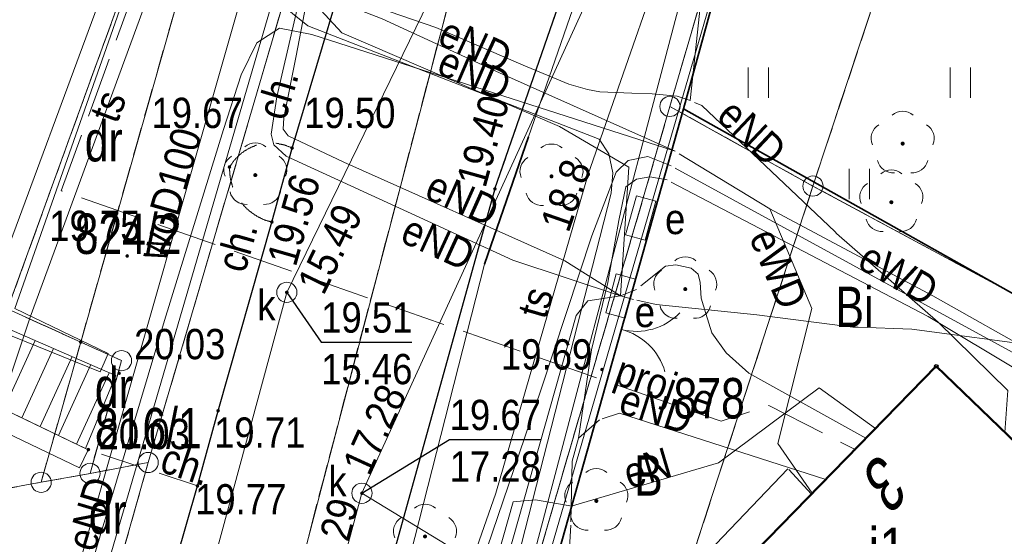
# Model space of a CAD drawing. Header units: metres. Extents: x 6530877 to 6534102, y 6042175 to 6045327.
# Tile 32 of 76: x 6532920 to 6532945, y 6044120 to 6044133. Entities that reach past the tile are written whole.
import ezdxf
from ezdxf.enums import TextEntityAlignment as Align

# ---------------------------------------------------------------- set-up
doc = ezdxf.new("R2010")
doc.units = ezdxf.units.M
doc.header["$MEASUREMENT"] = 0
for name, pattern in [('1.0_0.5', [1.5, 1, -0.5]), ('1.5_0.5', [2, 1.5, -0.5]), ('219-500', [0]), ('egug-500', [1, 0.5, -0.5]), ('otob_500', [0])]:
    doc.linetypes.add(name, pattern=pattern)
doc.layers.get('0').update_dxf_attribs({"color": 2, "linetype": 'CONTINUOUS', "lineweight": 5})
for name, color, linetype in [('202-punkt graniczny', 7, 'CONTINUOUS'), ('203-punkt graniczny', 7, 'CONTINUOUS'), ('210-oznaczenie konturu użytku gruntowego', 7, 'CONTINUOUS'), ('211-numer działki ewidencyjnej', 7, 'CONTINUOUS'), ('218-kontur użytku gruntowego', 7, 'CONTINUOUS'), ('219-działka ewidencyjna', 7, 'CONTINUOUS'), ('238-Punkt adresowy budynku', 7, 'CONTINUOUS'), ('312-budynek ewidencyjny', 7, 'CONTINUOUS'), ('312-oznaczenie budynku ewidencyjnego-Atr117', 7, 'CONTINUOUS'), ('brama', 7, 'CONTINUOUS'), ('chodnik', 7, 'CONTINUOUS'), ('chodnik-Atr17', 7, 'CONTINUOUS'), ('drzewo liściaste', 7, 'CONTINUOUS'), ('jezdnia', 7, 'CONTINUOUS'), ('krawężnik', 7, 'CONTINUOUS'), ('obudowa ochronna przewodu', 7, 'CONTINUOUS'), ('ogrodzenie trwałe', 7, 'CONTINUOUS'), ('pikieta sztuczna', 7, 'CONTINUOUS'), ('pikieta sztuczna-Atr2', 7, 'CONTINUOUS'), ('przewód elektroenergetyczny podziemny', 7, 'CONTINUOUS'), ('przewód elektroenergetyczny podziemny - ob. projektowany', 7, 'CONTINUOUS'), ('przewód elektroenergetyczny podziemny - ob. projektowany-Atr1', 7, 'CONTINUOUS'), ('przewód elektroenergetyczny podziemny-Atr1', 7, 'CONTINUOUS'), ('przewód gazowy', 7, 'CONTINUOUS'), ('przewód kanalizacyjny', 7, 'CONTINUOUS'), ('przewód telekomunikacyjny podziemny', 7, 'CONTINUOUS'), ('przewód telekomunikacyjny podziemny-Atr1', 7, 'CONTINUOUS'), ('przewód wodociągowy', 7, 'CONTINUOUS'), ('przewód wodociągowy-Atr1', 7, 'CONTINUOUS'), ('Punkt budynku', 7, 'CONTINUOUS'), ('rzędna', 7, 'CONTINUOUS'), ('rzędna-Atr2', 7, 'CONTINUOUS'), ('rzędna-Atr3', 7, 'CONTINUOUS'), ('schody w ciągu komunikacyjnym', 7, 'CONTINUOUS'), ('szafa elektroenergetyczna lub kontener', 7, 'CONTINUOUS'), ('szafa elektroenergetyczna lub kontener-Atr17', 7, 'CONTINUOUS'), ('trawnik', 7, 'CONTINUOUS'), ('właz do komory lub kanału - okrągły', 7, 'CONTINUOUS'), ('właz do komory lub kanału - okrągły-Atr17', 7, 'CONTINUOUS'), ('ściana oporowa (linia)', 7, 'CONTINUOUS')]:
    doc.layers.add(name, color=color, linetype=linetype)
doc.styles.get("Standard").update_dxf_attribs({"font": 'Working1250', "width": 0.75})
doc.linetypes.add('902-500', pattern='A,3.75,0,[1,ksztalty.shx,S=0.5,R=0,X=0,Y=0],3.75', length=7.5)
doc.linetypes.add('otdn_500', pattern='A,5,0,[21,ksztalty.shx,S=0.5,R=0,X=-1,Y=0]', length=5)

# ---------------------------------------------------------------- blocks, each defined once
blk = doc.blocks.new('PUNKTBUD')
at = {"color": 0}
blk.add_circle((0, 0), 0.045, dxfattribs=at)
blk = doc.blocks.new('203')
at = {"linetype": 'Continuous', "lineweight": 0}
h = blk.add_hatch(color=0, dxfattribs=at)
edge = h.paths.add_edge_path()
edge.add_arc((0, 0), 0.045, 0, 360)
blk = doc.blocks.new('202')
at = {"color": 0, "linetype": 'Continuous', "lineweight": 0}
blk.add_circle((0, 0), 0.25, dxfattribs=at)
blk = doc.blocks.new('OP021')
at = {"linetype": 'Continuous', "lineweight": 13}
h = blk.add_hatch(color=0, dxfattribs=at)
edge = h.paths.add_edge_path()
edge.add_arc((0, 0), 0.05, 0, 360)
at = {"color": 0, "linetype": 'Continuous', "lineweight": 13}
for centre, start, end in [((0, 0.4), 49.272, 130.728), ((-0.38, 0.124), 121.308, 202.548), ((0.38, 0.124), 337.452, 58.692), ((-0.235, -0.324), 193.221, 274.871), ((0.235, -0.324), 265.129, 346.779)]:
    blk.add_arc(centre, 0.4, start, end, dxfattribs=at)
blk = doc.blocks.new('TU04')
at = {"color": 0, "linetype": 'Continuous', "lineweight": 13}
for p, q in [((0, 0), (0, 0.75)), ((0.5, 0), (0.5, 0.75))]:
    blk.add_line(p, q, dxfattribs=at)
blk = doc.blocks.new('PW01')
at = {"linetype": 'Continuous', "lineweight": 13}
h = blk.add_hatch(color=0, dxfattribs=at)
edge = h.paths.add_edge_path()
edge.add_arc((0, 0), 0.045, 0, 360)
blk = doc.blocks.new('US22')
at = {"color": 0, "linetype": 'Continuous', "lineweight": 13}
blk.add_circle((0, 0), 0.25, dxfattribs=at)
blk = doc.blocks.new('US18')
at = {"color": 0, "linetype": 'Continuous', "lineweight": 13}
for p, q in [((-0.5, -0.25), (-0.5, 0.25)), ((-0.5, 0.25), (0.5, 0.25)), ((0.5, -0.25), (0.5, 0.25)), ((-0.5, -0.25), (0.5, -0.25))]:
    blk.add_line(p, q, dxfattribs=at)
blk = doc.blocks.new('OK02')
at = {"color": 0, "linetype": 'Continuous', "lineweight": 0}
for centre, start, end in [((-1.5, 0), 0, 60), ((1.5, 0), 120, 180)]:
    blk.add_arc(centre, 1.5, start, end, dxfattribs=at)

msp = doc.modelspace()

# ---------------------------------------------------------------- linework, layer by layer
at = {"layer": '218-kontur użytku gruntowego', "color": 3, "linetype": 'egug-500', "lineweight": 18, "flags": 128}
for points in [[(6532939.43, 6044166.46), (6532908.53, 6044048.64)], [(6532908.53, 6044048.64), (6532939.43, 6044166.46)], [(6532939.78, 6044128.87), (6532945.84, 6044147.18)], [(6532945.84, 6044147.18), (6532939.78, 6044128.87)], [(6532919.85, 6044125.83), (6532927.38, 6044146.57)], [(6532927.38, 6044146.57), (6532919.85, 6044125.83)], [(6532927.74, 6044146.47), (6532921.66, 6044125.01)], [(6532921.66, 6044125.01), (6532927.74, 6044146.47)], [(6532930.3, 6044145.73), (6532923.33, 6044122.03)], [(6532923.33, 6044122.03), (6532930.3, 6044145.73)], [(6532938.6, 6044138.92), (6532936.24, 6044130.84)], [(6532936.24, 6044130.84), (6532938.6, 6044138.92)], [(6532936.24, 6044130.84), (6532932.88, 6044119.33)], [(6532932.88, 6044119.33), (6532936.24, 6044130.84)], [(6532939.78, 6044128.87), (6532936.24, 6044130.84)], [(6532936.24, 6044130.84), (6532939.78, 6044128.87)], [(6532936.76, 6044119.59), (6532939.78, 6044128.87)], [(6532939.78, 6044128.87), (6532936.76, 6044119.59)], [(6532946.82, 6044125.08), (6532939.78, 6044128.87)], [(6532939.78, 6044128.87), (6532946.82, 6044125.08)], [(6532921.66, 6044125.01), (6532919.85, 6044125.83)], [(6532919.85, 6044125.83), (6532921.66, 6044125.01)], [(6532921.66, 6044125.01), (6532920.68, 6044121.54)], [(6532920.68, 6044121.54), (6532921.66, 6044125.01)], [(6532922.67, 6044124.55), (6532921.66, 6044125.01)], [(6532921.66, 6044125.01), (6532922.67, 6044124.55)], [(6532921.89, 6044121.76), (6532922.67, 6044124.55)], [(6532922.67, 6044124.55), (6532921.89, 6044121.76)], [(6532923.33, 6044122.03), (6532921.89, 6044121.76)], [(6532921.89, 6044121.76), (6532923.33, 6044122.03)], [(6532923.33, 6044122.03), (6532922.43, 6044118.85)], [(6532922.43, 6044118.85), (6532923.33, 6044122.03)], [(6532921.89, 6044121.76), (6532920.68, 6044121.54)], [(6532920.68, 6044121.54), (6532921.89, 6044121.76)], [(6532920.68, 6044121.54), (6532915.65, 6044120.62)], [(6532915.65, 6044120.62), (6532920.68, 6044121.54)]]:
    msp.add_lwpolyline(points, dxfattribs=at)
at = {"layer": '219-działka ewidencyjna', "color": 3, "linetype": '219-500', "lineweight": 18, "flags": 128}
for points in [[(6532908.53, 6044048.64), (6532939.43, 6044166.46)], [(6532939.78, 6044128.87), (6532945.84, 6044147.18)], [(6532927.38, 6044146.57), (6532919.85, 6044125.83)], [(6532927.74, 6044146.47), (6532921.66, 6044125.01)], [(6532930.3, 6044145.73), (6532923.33, 6044122.03)], [(6532936.24, 6044130.84), (6532938.6, 6044138.92)], [(6532932.88, 6044119.33), (6532936.24, 6044130.84)], [(6532936.24, 6044130.84), (6532939.78, 6044128.87)], [(6532936.76, 6044119.59), (6532939.78, 6044128.87)], [(6532939.78, 6044128.87), (6532946.82, 6044125.08)], [(6532921.66, 6044125.01), (6532919.85, 6044125.83)], [(6532920.68, 6044121.54), (6532921.66, 6044125.01)], [(6532921.66, 6044125.01), (6532922.67, 6044124.55)], [(6532921.89, 6044121.76), (6532922.67, 6044124.55)], [(6532923.33, 6044122.03), (6532921.89, 6044121.76)], [(6532922.43, 6044118.85), (6532923.33, 6044122.03)], [(6532920.68, 6044121.54), (6532921.89, 6044121.76)], [(6532915.65, 6044120.62), (6532920.68, 6044121.54)]]:
    msp.add_lwpolyline(points, dxfattribs=at)
at = {"layer": '312-budynek ewidencyjny', "color": 7, "linetype": 'Continuous', "lineweight": 50, "flags": 128}
for points in [[(6532937.72, 6044119.18), (6532942.83, 6044124.41)], [(6532942.83, 6044124.41), (6532947.06, 6044120.34)]]:
    msp.add_lwpolyline(points, dxfattribs=at)
at = {"layer": 'brama', "color": 7, "linetype": 'otob_500', "lineweight": 18, "flags": 128}
msp.add_lwpolyline([(6532935.05, 6044125.36), (6532935.03, 6044125.28)], dxfattribs=at)
at = {"layer": 'chodnik', "color": 7, "linetype": '1.0_0.5', "lineweight": 18, "flags": 128}
for points in [[(6532916.26, 6044016.2), (6532912.05, 6044021.89), (6532911.4, 6044023.34), (6532912.27, 6044034.35), (6532913.21, 6044046.26), (6532918.02, 6044063.47), (6532921.56, 6044076.18), (6532926.39, 6044093.39), (6532927.15, 6044096.64), (6532928.16, 6044100.02), (6532928.45, 6044101.07), (6532933.27, 6044119.03), (6532936.58, 6044130.78), (6532938.18, 6044136.6), (6532939.13, 6044139.31), (6532943.2, 6044147.47), (6532943.65, 6044148.29), (6532944.09, 6044149.18), (6532950.01, 6044160.85), (6532952.57, 6044166.35), (6532955.81, 6044172.56), (6532956.66, 6044174.31), (6532964.69, 6044190.12)], [(6532950.35, 6044170.67), (6532948.11, 6044166.18), (6532942.31, 6044154.75), (6532941.98, 6044154.12), (6532938.06, 6044145.53), (6532934.99, 6044137.69), (6532931.91, 6044128.8)], [(6532925.34, 6044129.34), (6532925.35, 6044129.34), (6532925.35, 6044129.35), (6532925.36, 6044129.36), (6532925.36, 6044129.37), (6532925.37, 6044129.38), (6532925.37, 6044129.39), (6532925.38, 6044129.39), (6532925.38, 6044129.4), (6532925.39, 6044129.41), (6532925.4, 6044129.42), (6532925.4, 6044129.43), (6532925.41, 6044129.43), (6532925.41, 6044129.44), (6532925.42, 6044129.45), (6532925.42, 6044129.46), (6532925.43, 6044129.47), (6532925.44, 6044129.48), (6532925.45, 6044129.49), (6532925.45, 6044129.5), (6532925.46, 6044129.5), (6532925.46, 6044129.51), (6532925.47, 6044129.52), (6532925.48, 6044129.53), (6532925.49, 6044129.54), (6532925.5, 6044129.55), (6532925.5, 6044129.56), (6532925.51, 6044129.56), (6532925.52, 6044129.57), (6532925.52, 6044129.58), (6532925.53, 6044129.58), (6532925.54, 6044129.59), (6532925.54, 6044129.6), (6532925.55, 6044129.6), (6532925.56, 6044129.61), (6532925.56, 6044129.62), (6532925.57, 6044129.62), (6532925.58, 6044129.63), (6532925.59, 6044129.64), (6532925.6, 6044129.65), (6532925.61, 6044129.66), (6532925.62, 6044129.67), (6532925.63, 6044129.67), (6532925.64, 6044129.68), (6532925.64, 6044129.69), (6532925.65, 6044129.69), (6532925.66, 6044129.7), (6532925.67, 6044129.7), (6532925.68, 6044129.71), (6532925.68, 6044129.72), (6532925.69, 6044129.72), (6532925.7, 6044129.73), (6532925.71, 6044129.73), (6532925.71, 6044129.74), (6532925.72, 6044129.74), (6532925.73, 6044129.75), (6532925.74, 6044129.75), (6532925.75, 6044129.76), (6532925.76, 6044129.76), (6532925.76, 6044129.77), (6532925.77, 6044129.77), (6532925.78, 6044129.78), (6532925.79, 6044129.78), (6532925.8, 6044129.79), (6532925.81, 6044129.79), (6532925.81, 6044129.8), (6532925.82, 6044129.8), (6532925.83, 6044129.81), (6532925.84, 6044129.81), (6532925.85, 6044129.81), (6532925.86, 6044129.82), (6532925.87, 6044129.82), (6532925.88, 6044129.83), (6532925.89, 6044129.83), (6532925.9, 6044129.84), (6532925.91, 6044129.84), (6532925.92, 6044129.85), (6532925.93, 6044129.85), (6532925.94, 6044129.85), (6532925.95, 6044129.86), (6532925.96, 6044129.86), (6532925.97, 6044129.87), (6532925.98, 6044129.87), (6532925.99, 6044129.87), (6532926, 6044129.88), (6532926.01, 6044129.88), (6532926.02, 6044129.88), (6532926.03, 6044129.88), (6532926.04, 6044129.89), (6532926.05, 6044129.89), (6532926.06, 6044129.89), (6532926.07, 6044129.9), (6532926.08, 6044129.9), (6532926.09, 6044129.9), (6532926.1, 6044129.9), (6532926.11, 6044129.91), (6532926.12, 6044129.91), (6532926.13, 6044129.91), (6532926.14, 6044129.91), (6532926.15, 6044129.91), (6532926.16, 6044129.92), (6532926.17, 6044129.92), (6532926.18, 6044129.92), (6532926.19, 6044129.92), (6532926.2, 6044129.92), (6532926.21, 6044129.92), (6532926.22, 6044129.92), (6532926.23, 6044129.93), (6532926.24, 6044129.93), (6532926.25, 6044129.93), (6532926.26, 6044129.93), (6532926.27, 6044129.93), (6532926.28, 6044129.93), (6532926.29, 6044129.93), (6532926.3, 6044129.93), (6532926.31, 6044129.93), (6532926.32, 6044129.93), (6532926.33, 6044129.93), (6532926.34, 6044129.93), (6532926.35, 6044129.93), (6532926.36, 6044129.93), (6532926.37, 6044129.93), (6532926.38, 6044129.93), (6532926.39, 6044129.93), (6532926.4, 6044129.93), (6532926.41, 6044129.93), (6532926.42, 6044129.93), (6532926.43, 6044129.93), (6532926.44, 6044129.93), (6532926.45, 6044129.93), (6532926.46, 6044129.93), (6532926.47, 6044129.93), (6532926.48, 6044129.93), (6532926.49, 6044129.93), (6532926.5, 6044129.93), (6532926.51, 6044129.92), (6532926.52, 6044129.92), (6532926.53, 6044129.92), (6532926.54, 6044129.92), (6532926.55, 6044129.92), (6532926.56, 6044129.92), (6532926.57, 6044129.91), (6532926.58, 6044129.91), (6532926.59, 6044129.91), (6532926.6, 6044129.91), (6532926.61, 6044129.91), (6532926.62, 6044129.91), (6532926.63, 6044129.9), (6532926.64, 6044129.9), (6532926.65, 6044129.9), (6532926.66, 6044129.9), (6532926.67, 6044129.89), (6532926.68, 6044129.89), (6532926.69, 6044129.89), (6532926.7, 6044129.89), (6532926.7, 6044129.88), (6532926.71, 6044129.88), (6532926.72, 6044129.88), (6532926.73, 6044129.87), (6532926.74, 6044129.87), (6532926.75, 6044129.87), (6532926.76, 6044129.86), (6532926.77, 6044129.86), (6532926.78, 6044129.86), (6532926.79, 6044129.85), (6532926.8, 6044129.85), (6532926.81, 6044129.85), (6532926.81, 6044129.84), (6532926.82, 6044129.84), (6532926.83, 6044129.84), (6532926.84, 6044129.83), (6532926.85, 6044129.83), (6532926.86, 6044129.82), (6532926.87, 6044129.82), (6532926.88, 6044129.82), (6532926.88, 6044129.81), (6532926.89, 6044129.81)], [(6532926.39, 6044127.98), (6532926.38, 6044127.98), (6532926.37, 6044127.98), (6532926.36, 6044127.99), (6532926.35, 6044127.99), (6532926.34, 6044127.99), (6532926.33, 6044127.99), (6532926.32, 6044128), (6532926.31, 6044128), (6532926.3, 6044128), (6532926.29, 6044128.01), (6532926.28, 6044128.01), (6532926.27, 6044128.01), (6532926.26, 6044128.02), (6532926.25, 6044128.02), (6532926.24, 6044128.02), (6532926.23, 6044128.03), (6532926.22, 6044128.03), (6532926.21, 6044128.03), (6532926.2, 6044128.04), (6532926.19, 6044128.04), (6532926.18, 6044128.04), (6532926.17, 6044128.05), (6532926.16, 6044128.05), (6532926.15, 6044128.06), (6532926.14, 6044128.06), (6532926.14, 6044128.07), (6532926.13, 6044128.07), (6532926.12, 6044128.07), (6532926.11, 6044128.08), (6532926.1, 6044128.08), (6532926.09, 6044128.09), (6532926.08, 6044128.09), (6532926.07, 6044128.1), (6532926.06, 6044128.1), (6532926.05, 6044128.11), (6532926.04, 6044128.11), (6532926.03, 6044128.12), (6532926.02, 6044128.12), (6532926.02, 6044128.13), (6532926.01, 6044128.13), (6532926, 6044128.14), (6532925.99, 6044128.14), (6532925.98, 6044128.15), (6532925.97, 6044128.16), (6532925.96, 6044128.16), (6532925.95, 6044128.17), (6532925.94, 6044128.17), (6532925.94, 6044128.18), (6532925.93, 6044128.19), (6532925.92, 6044128.19), (6532925.91, 6044128.2), (6532925.9, 6044128.2), (6532925.89, 6044128.21), (6532925.89, 6044128.22), (6532925.88, 6044128.22), (6532925.87, 6044128.23), (6532925.86, 6044128.23), (6532925.85, 6044128.24), (6532925.84, 6044128.25), (6532925.83, 6044128.26), (6532925.82, 6044128.27), (6532925.81, 6044128.27), (6532925.8, 6044128.28), (6532925.8, 6044128.29), (6532925.79, 6044128.3), (6532925.78, 6044128.3), (6532925.77, 6044128.31), (6532925.77, 6044128.32), (6532925.76, 6044128.32), (6532925.75, 6044128.33), (6532925.74, 6044128.34), (6532925.74, 6044128.35), (6532925.73, 6044128.35), (6532925.72, 6044128.36), (6532925.71, 6044128.37), (6532925.71, 6044128.38), (6532925.7, 6044128.38), (6532925.69, 6044128.39), (6532925.69, 6044128.4), (6532925.68, 6044128.41), (6532925.67, 6044128.42), (6532925.66, 6044128.43), (6532925.65, 6044128.44), (6532925.65, 6044128.45), (6532925.64, 6044128.46), (6532925.63, 6044128.46), (6532925.63, 6044128.47), (6532925.62, 6044128.48), (6532925.61, 6044128.49), (6532925.61, 6044128.5), (6532925.6, 6044128.51), (6532925.59, 6044128.52), (6532925.58, 6044128.53), (6532925.58, 6044128.54), (6532925.57, 6044128.55), (6532925.57, 6044128.56), (6532925.56, 6044128.57), (6532925.55, 6044128.57), (6532925.55, 6044128.58), (6532925.54, 6044128.59), (6532925.54, 6044128.6), (6532925.53, 6044128.61), (6532925.53, 6044128.62), (6532925.52, 6044128.63), (6532925.52, 6044128.64), (6532925.51, 6044128.65), (6532925.51, 6044128.66), (6532925.5, 6044128.66), (6532925.5, 6044128.67), (6532925.49, 6044128.68), (6532925.49, 6044128.69), (6532925.48, 6044128.7), (6532925.48, 6044128.71), (6532925.47, 6044128.72), (6532925.47, 6044128.73), (6532925.47, 6044128.74), (6532925.46, 6044128.75), (6532925.46, 6044128.76), (6532925.45, 6044128.77), (6532925.45, 6044128.78), (6532925.45, 6044128.79), (6532925.44, 6044128.8), (6532925.44, 6044128.81), (6532925.43, 6044128.82), (6532925.43, 6044128.83), (6532925.43, 6044128.84), (6532925.42, 6044128.85), (6532925.42, 6044128.86), (6532925.42, 6044128.87), (6532925.41, 6044128.88), (6532925.41, 6044128.89), (6532925.41, 6044128.9), (6532925.4, 6044128.91), (6532925.4, 6044128.92), (6532925.4, 6044128.93), (6532925.39, 6044128.94), (6532925.39, 6044128.95), (6532925.39, 6044128.96), (6532925.39, 6044128.97), (6532925.38, 6044128.98), (6532925.38, 6044128.99), (6532925.38, 6044129), (6532925.38, 6044129.01), (6532925.37, 6044129.02), (6532925.37, 6044129.03), (6532925.37, 6044129.04), (6532925.37, 6044129.05), (6532925.37, 6044129.06), (6532925.36, 6044129.07), (6532925.36, 6044129.08), (6532925.36, 6044129.09), (6532925.36, 6044129.1), (6532925.36, 6044129.11), (6532925.36, 6044129.12), (6532925.36, 6044129.13), (6532925.35, 6044129.14), (6532925.35, 6044129.15), (6532925.35, 6044129.16), (6532925.35, 6044129.17), (6532925.35, 6044129.18), (6532925.35, 6044129.19), (6532925.35, 6044129.2), (6532925.35, 6044129.21), (6532925.35, 6044129.22), (6532925.35, 6044129.23), (6532925.35, 6044129.24), (6532925.34, 6044129.25), (6532925.34, 6044129.27), (6532925.34, 6044129.28), (6532925.34, 6044129.29), (6532925.34, 6044129.3), (6532925.34, 6044129.31), (6532925.34, 6044129.32), (6532925.34, 6044129.33), (6532925.34, 6044129.34)], [(6532927.63, 6044007.91), (6532913.04, 6044016.26), (6532911.76, 6044017.02), (6532910.62, 6044018), (6532909.68, 6044019.13), (6532909.03, 6044020.63), (6532908.74, 6044022.09), (6532908.7, 6044023.84), (6532909.26, 6044029.7), (6532910.1, 6044038.12), (6532911.12, 6044046.48), (6532912.64, 6044055.38), (6532913.25, 6044058.21), (6532915.08, 6044057.86), (6532917.31, 6044067.46), (6532921.1, 6044083.29), (6532925.62, 6044099.01), (6532923.83, 6044099.52), (6532925.43, 6044105.51), (6532929.7, 6044120.84), (6532931.91, 6044128.8)], [(6532924.55, 6044121.45), (6532921.85, 6044122.35)]]:
    msp.add_lwpolyline(points, dxfattribs=at)
at = {"layer": 'jezdnia', "color": 7, "linetype": '1.5_0.5', "lineweight": 18, "flags": 128}
for points in [[(6532950.35, 6044170.67), (6532948.11, 6044166.18), (6532942.31, 6044154.75), (6532941.98, 6044154.12), (6532938.06, 6044145.53), (6532934.99, 6044137.69), (6532931.91, 6044128.8)], [(6532931.91, 6044128.8), (6532929.7, 6044120.84), (6532925.43, 6044105.51), (6532923.26, 6044097.51), (6532918.35, 6044079.64), (6532914.31, 6044063.33), (6532912.64, 6044055.38), (6532911.12, 6044046.48), (6532910.1, 6044038.12), (6532909.26, 6044029.7), (6532908.7, 6044023.84), (6532908.74, 6044022.09), (6532909.03, 6044020.63), (6532909.68, 6044019.13), (6532910.62, 6044018), (6532911.76, 6044017.02), (6532913.04, 6044016.26)]]:
    msp.add_lwpolyline(points, dxfattribs=at)
at = {"layer": 'krawężnik', "color": 7, "linetype": 'Continuous', "lineweight": 25, "flags": 128}
for points in [[(6532931.91, 6044128.8), (6532934.99, 6044137.69), (6532938.06, 6044145.53), (6532941.98, 6044154.12), (6532942.31, 6044154.75), (6532948.11, 6044166.18), (6532950.35, 6044170.67)], [(6532924.55, 6044121.45), (6532925.06, 6044123.31), (6532926.39, 6044127.98), (6532926.89, 6044129.81), (6532928.7, 6044135.87), (6532930.73, 6044142.58), (6532931.81, 6044146.12), (6532934.04, 6044153.05), (6532935.91, 6044158.14), (6532937.09, 6044161.18), (6532938.84, 6044166.76)], [(6532931.91, 6044128.8), (6532929.7, 6044120.84), (6532925.43, 6044105.51), (6532923.26, 6044097.51), (6532918.35, 6044079.64), (6532914.31, 6044063.33), (6532912.64, 6044055.38), (6532911.12, 6044046.48), (6532910.1, 6044038.12), (6532909.26, 6044029.7), (6532908.7, 6044023.84), (6532908.74, 6044022.09), (6532909.03, 6044020.63), (6532909.68, 6044019.13), (6532910.62, 6044018), (6532911.76, 6044017.02), (6532913.04, 6044016.26)], [(6532922.69, 6044114.99), (6532924.55, 6044121.45)]]:
    msp.add_lwpolyline(points, dxfattribs=at)
at = {"layer": 'obudowa ochronna przewodu', "color": 7, "linetype": 'Continuous', "lineweight": 35, "flags": 128}
msp.add_lwpolyline([(6532932.74, 6044130.09), (6532931.65, 6044126.94)], dxfattribs=at)
at = {"layer": 'ogrodzenie trwałe', "color": 7, "linetype": '902-500', "lineweight": 35, "flags": 128}
for points in [[(6532933.27, 6044119.03), (6532936.58, 6044130.78), (6532938.18, 6044136.6), (6532939.13, 6044139.31), (6532941.87, 6044144.75), (6532943.2, 6044147.47), (6532943.65, 6044148.29)], [(6532936.58, 6044130.78), (6532944.28, 6044126.46), (6532946.78, 6044125.06), (6532948.08, 6044122.52), (6532948.54, 6044119.45), (6532942.44, 6044113.25)]]:
    msp.add_lwpolyline(points, dxfattribs=at)
at = {"layer": 'przewód elektroenergetyczny podziemny', "color": 1, "linetype": 'Continuous', "lineweight": 18, "flags": 128}
for points in [[(6532935.02, 6044126.15), (6532932.35, 6044127.04), (6532926.74, 6044129.61), (6532926.44, 6044129.89), (6532926.37, 6044130.15), (6532926.51, 6044131.08), (6532928.2, 6044138.4), (6532929.99, 6044143.82), (6532930.99, 6044146.93), (6532934.58, 6044157.09), (6532935.75, 6044161.21), (6532936.36, 6044165.38), (6532936.48, 6044168.09), (6532936.87, 6044169.73), (6532937.34, 6044171.1), (6532939.63, 6044175.76), (6532941.39, 6044179.46), (6532950.29, 6044200.56), (6532952.01, 6044204.52), (6532953.51, 6044207.22)], [(6532885.07, 6044197.87), (6532887.63, 6044196.28), (6532899.96, 6044189.93), (6532921.94, 6044178.72), (6532933.03, 6044173.31), (6532934.69, 6044172.37), (6532936.38, 6044171.36), (6532936.79, 6044170.79), (6532936.7, 6044170.11), (6532936.42, 6044169.2), (6532925.17, 6044134.84), (6532925.3, 6044134.43), (6532927.28, 6044132.83), (6532933.6, 6044130.38), (6532934.49, 6044130.03), (6532934.73, 6044129.67), (6532934.83, 6044129.2), (6532934.79, 6044128.69), (6532932.29, 6044118.92), (6532932.42, 6044118.09), (6532932.86, 6044117.35)], [(6532935.02, 6044126.15), (6532935.22, 6044129.34), (6532933.51, 6044130.34), (6532928.12, 6044132.66), (6532926.24, 6044134.7), (6532927.74, 6044138.93), (6532930.58, 6044148.07), (6532936.86, 6044170.09), (6532933.69, 6044173.78), (6532938.53, 6044182.87), (6532939.73, 6044185.22)], [(6532936.74, 6044130.99), (6532936.42, 6044131.09), (6532936.07, 6044131.13), (6532935.8, 6044131.15), (6532935.3, 6044131.17), (6532934.51, 6044131.2), (6532934.2, 6044131.26), (6532933.74, 6044131.39), (6532932.61, 6044131.86), (6532930.45, 6044132.79), (6532928.74, 6044133.38), (6532927.72, 6044133.56), (6532926.18, 6044133.87), (6532925.13, 6044134.08), (6532924.68, 6044134.25), (6532924.64, 6044134.7), (6532936.54, 6044170.18), (6532936.29, 6044170.52), (6532935.85, 6044170.83), (6532933.22, 6044172.79), (6532919.24, 6044179.64)], [(6532936.74, 6044130.99), (6532937.1, 6044134.3), (6532937.54, 6044136.56), (6532938.51, 6044138.89), (6532942.92, 6044148.71), (6532945.71, 6044153.68)], [(6532935.02, 6044126.15), (6532933.64, 6044127.02), (6532928.17, 6044129.46), (6532926.79, 6044130.11), (6532926.67, 6044130.28), (6532926.69, 6044130.56), (6532926.98, 6044132.05), (6532928.2, 6044138.4), (6532929.05, 6044143.16), (6532928.94, 6044143.81), (6532928.7, 6044144.14), (6532928.13, 6044144.36), (6532927.48, 6044144.37), (6532926.37, 6044144.34), (6532924.28, 6044145.49)], [(6532936.37, 6044129.73), (6532932.02, 6044131.67), (6532929.12, 6044133.01), (6532928.16, 6044133.38), (6532927.48, 6044134.22), (6532927.16, 6044134.69), (6532928.94, 6044143.81)], [(6532920.55, 6044114.89), (6532923.73, 6044125.54), (6532925.19, 6044130.27), (6532925.63, 6044131.62), (6532926.02, 6044132.41), (6532926.58, 6044132.78), (6532927.38, 6044132.62), (6532936.37, 6044129.73)], [(6532940.36, 6044127.7), (6532940.33, 6044127.74), (6532937.03, 6044130.86), (6532936.85, 6044130.94)], [(6532924.88, 6044093.3), (6532928.7, 6044108.26), (6532929.94, 6044113.34), (6532931.45, 6044119.14), (6532933.05, 6044123.82), (6532934.31, 6044127.64), (6532934.91, 6044129.21), (6532935.21, 6044129.5), (6532935.69, 6044129.6), (6532936.27, 6044129.37)], [(6532938.71, 6044128.31), (6532936.47, 6044129.67)], [(6532936.37, 6044129.31), (6532945.16, 6044124.51)], [(6532933.98, 6044122.63), (6532934.3, 6044124.82), (6532934.7, 6044126.48), (6532934.98, 6044128.02), (6532935.15, 6044128.85), (6532935.41, 6044129.04), (6532935.74, 6044129.1), (6532936.17, 6044129.02)], [(6532942.63, 6044125.64), (6532936.27, 6044128.97)], [(6532938.71, 6044128.31), (6532939.75, 6044125.84), (6532938.91, 6044122.5), (6532939.76, 6044121.27)], [(6532942.75, 6044126.15), (6532938.71, 6044128.31)], [(6532940.36, 6044127.7), (6532942.88, 6044125.5)], [(6532935.52, 6044126.4), (6532936.13, 6044126.89), (6532936.39, 6044126.92), (6532936.77, 6044126.84), (6532936.94, 6044126.69), (6532936.99, 6044126.48), (6532937.01, 6044126.1), (6532937.13, 6044125.72), (6532937.28, 6044125.24), (6532937.63, 6044124.74), (6532938.19, 6044124.24), (6532941.09, 6044122.63)], [(6532925.25, 6044093.25), (6532925.94, 6044096.01), (6532927.33, 6044101.29), (6532929.72, 6044110.42), (6532931.72, 6044117.89), (6532933.92, 6044125.67), (6532934.21, 6044126.03), (6532935.02, 6044126.15)], [(6532935.41, 6044126.31), (6532935.02, 6044126.15)], [(6532935.34, 6044126.06), (6532935.02, 6044126.15)], [(6532946.48, 6044121.8), (6532945.59, 6044124.28), (6532945.41, 6044124.65), (6532942.75, 6044126.15)], [(6532935.42, 6044126.05), (6532935.9, 6044125.94), (6532938.39, 6044125.68), (6532940.77, 6044125.38)], [(6532942.63, 6044125.64), (6532944.96, 6044124.25)], [(6532940.77, 6044125.38), (6532940.9, 6044125.38)], [(6532940.9, 6044125.38), (6532942.23, 6044125.33), (6532945.45, 6044124.9)], [(6532942.88, 6044125.5), (6532944.6, 6044123.81), (6532944.53, 6044122.77)], [(6532933.91, 6044120.98), (6532937.44, 6044122.02), (6532939.93, 6044123.88), (6532941.33, 6044122.87)], [(6532934.56, 6044123.11), (6532934.99, 6044123.25), (6532940.1, 6044121.61)], [(6532934.5, 6044123.09), (6532933.98, 6044122.63), (6532933.82, 6044122.06), (6532933.79, 6044120.56)], [(6532933.73, 6044119.49), (6532936.27, 6044118.9), (6532937.38, 6044120.01), (6532939.16, 6044121.87)], [(6532939.18, 6044121.86), (6532939.74, 6044121.25)], [(6532916.23, 6044061.61), (6532920.74, 6044079.86), (6532925.2, 6044095.77), (6532932.36, 6044121.06), (6532932.91, 6044121.11), (6532933.81, 6044120.95), (6532933.91, 6044120.98)], [(6532933.73, 6044119.49), (6532933.79, 6044120.48)]]:
    msp.add_lwpolyline(points, dxfattribs=at)
at = {"layer": 'przewód elektroenergetyczny podziemny - ob. projektowany', "color": 1, "linetype": '1.5_0.5', "lineweight": 18, "flags": 128}
msp.add_lwpolyline([(6533076.29, 6044263.94), (6533074.94, 6044264.8), (6533074.57, 6044264.21), (6533069.9, 6044267), (6533068.96, 6044268.06), (6533063.97, 6044270.83), (6533055.65, 6044276.33), (6533054.3, 6044276.37), (6533050.46, 6044278.99), (6533048.88, 6044280.07), (6533045.28, 6044282.53), (6533036.8, 6044288.98), (6533033.02, 6044291.67), (6533024.92, 6044278.65), (6533011.95, 6044257.33), (6533005.79, 6044260.23), (6532998.89, 6044263.55), (6532995.98, 6044257.61), (6532995.45, 6044256.56), (6532994.66, 6044255.01), (6532996.71, 6044253.53), (6532992.85, 6044245.93), (6532978.59, 6044217.89), (6532968.2, 6044197.45), (6532961.86, 6044184.96), (6532950.6, 6044189.54), (6532947.87, 6044190.84), (6532945.07, 6044184.89), (6532944.4, 6044183.43), (6532938.1, 6044170.04), (6532937.87, 6044169.55), (6532937.24, 6044167.71), (6532937.88, 6044166.87), (6532937.45, 6044165.89), (6532936.58, 6044162.88), (6532933.71, 6044163.09), (6532928.73, 6044149.52), (6532924.63, 6044138.24), (6532924.25, 6044137.21), (6532922.25, 6044131.69), (6532921.18, 6044128.75), (6532937.51, 6044123.05), (6532938.69, 6044123.44), (6532940.84, 6044122.34)], dxfattribs=at)
at = {"layer": 'przewód gazowy', "color": 52, "linetype": 'Continuous', "lineweight": 18, "flags": 128}
for points in [[(6532921.91, 6044118.07), (6532929.71, 6044144.76), (6532938.05, 6044172.51), (6532940.87, 6044171.69), (6532949.84, 6044190.9), (6532970.21, 6044232.92), (6532971.74, 6044234.22), (6532985.06, 6044261.22), (6532988.66, 6044269), (6532984.62, 6044272.86), (6532986.44, 6044277.21)], [(6532921.91, 6044118.07), (6532922.54, 6044117.88), (6532928.56, 6044116.03), (6532928.85, 6044115.94), (6532931.65, 6044126.94), (6532932.74, 6044130.09), (6532934.79, 6044136), (6532935.89, 6044138.5), (6532938.22, 6044142.58), (6532941.31, 6044148.01)]]:
    msp.add_lwpolyline(points, dxfattribs=at)
at = {"layer": 'przewód kanalizacyjny', "color": 34, "linetype": 'Continuous', "lineweight": 18, "flags": 128}
for points in [[(6532926.76, 6044126.24), (6532936.66, 6044146.55), (6532949.66, 6044173.63), (6532976.03, 6044227.59), (6532993.16, 6044260.68), (6532999.52, 6044273.29)], [(6532963.72, 6044196.32), (6532959.85, 6044188.34), (6532949.27, 6044166.42), (6532943.87, 6044154.62), (6532928.62, 6044121.27)], [(6532913.72, 6044078.22), (6532913.88, 6044078.79), (6532926.76, 6044126.24)], [(6532912.43, 6044048.98), (6532912.7, 6044051.91), (6532913.77, 6044066.33), (6532928.62, 6044121.27)], [(6532944.48, 6044111.62), (6532943.96, 6044111.94), (6532928.62, 6044121.27)]]:
    msp.add_lwpolyline(points, dxfattribs=at)
at = {"layer": 'przewód telekomunikacyjny podziemny', "color": 30, "linetype": 'Continuous', "lineweight": 18, "flags": 128}
for points in [[(6532998.21, 6044260.91), (6532997.84, 6044259.74), (6532957.75, 6044178.98), (6532957.28, 6044178.29), (6532945.42, 6044154.72), (6532938.08, 6044139.43), (6532927.44, 6044099.18)], [(6532966.43, 6044199.43), (6532967.27, 6044198.87), (6532967.48, 6044198.44), (6532964.6, 6044192.45), (6532960.87, 6044185.06), (6532944.45, 6044150.49), (6532938.9, 6044139.14), (6532931.04, 6044112.14), (6532927.04, 6044097.82)], [(6532935.52, 6044163.62), (6532933.62, 6044161.87), (6532928.33, 6044147.18), (6532920.41, 6044125.63), (6532918.78, 6044120.74), (6532910.51, 6044124.84), (6532904.88, 6044128.12), (6532907.66, 6044133.75), (6532907.7, 6044133.73)], [(6532903.11, 6044046.17), (6532905.3, 6044060.95), (6532909.14, 6044076.73), (6532912.44, 6044088.58), (6532917.6, 6044106.9), (6532919.66, 6044114.27), (6532919.89, 6044114.75), (6532920.15, 6044115.01), (6532928.08, 6044112.26), (6532928.4, 6044112.42), (6532928.68, 6044112.85), (6532929.46, 6044114.2), (6532931.93, 6044121.27), (6532934.22, 6044129.16), (6532936.75, 6044136.43), (6532936.4, 6044137.64), (6532938.49, 6044142.48), (6532942.25, 6044150.45), (6532945.76, 6044157.62), (6532946.66, 6044159.6), (6532947.15, 6044160.46)]]:
    msp.add_lwpolyline(points, dxfattribs=at)
at = {"layer": 'przewód wodociągowy', "color": 5, "linetype": 'Continuous', "lineweight": 18, "flags": 128}
msp.add_lwpolyline([(6532938.94, 6044176.75), (6532937.66, 6044173.04), (6532937.45, 6044172.25), (6532931.42, 6044153.1), (6532925.79, 6044134.09), (6532917.65, 6044105.61), (6532918.62, 6044098.88), (6532909.14, 6044058.75), (6532906.89, 6044023.66), (6532907.05, 6044017.75), (6532906.43, 6044015.85)], dxfattribs=at)
at = {"layer": 'rzędna-Atr2', "color": 7, "flags": 128}
for points in [[(6532926.76, 6044126.24), (6532927.61, 6044125.01), (6532929.855, 6044125.01)], [(6532928.62, 6044121.27), (6532930.79, 6044122.6), (6532933.035, 6044122.6)]]:
    msp.add_lwpolyline(points, dxfattribs=at)
at = {"layer": 'schody w ciągu komunikacyjnym', "color": 7, "linetype": 'Continuous', "lineweight": 18, "flags": 128}
msp.add_lwpolyline([(6532921.78, 6044122.38), (6532922.53, 6044124.18), (6532922.14, 6044124.35), (6532919.31, 6044125.58), (6532918.59, 6044123.91)], close=True, dxfattribs=at)
for points in [[(6532920.532, 6044125.049), (6532919.756, 6044123.351)], [(6532920.99, 6044124.85), (6532920.207, 6044123.135)], [(6532921.449, 6044124.65), (6532920.657, 6044122.918)], [(6532921.907, 6044124.451), (6532921.108, 6044122.702)], [(6532922.366, 6044124.251), (6532921.559, 6044122.486)]]:
    msp.add_lwpolyline(points, dxfattribs=at)
at = {"layer": 'trawnik', "color": 7, "linetype": '1.0_0.5', "lineweight": 18, "flags": 128}
msp.add_lwpolyline([(6532946.11, 6044147.35), (6532943.76, 6044148.45), (6532943.73, 6044148.46), (6532943.65, 6044148.29), (6532943.2, 6044147.47), (6532941.87, 6044144.75), (6532939.13, 6044139.31), (6532938.18, 6044136.6), (6532936.58, 6044130.78), (6532944.28, 6044126.46), (6532946.78, 6044125.06), (6532948.08, 6044122.52), (6532948.54, 6044119.45), (6532950.38, 6044120.9), (6532951.81, 6044121.83), (6532954.23, 6044120.69), (6532946.6, 6044130.91), (6532945.08, 6044135.52), (6532945.49, 6044138.23), (6532946.92, 6044142.3), (6532943.96, 6044144.08)], close=True, dxfattribs=at)
at = {"layer": 'ściana oporowa (linia)', "color": 0, "linetype": 'otdn_500', "lineweight": 18}
for p, q in [((6532923.0185, 6044135.8547), (6532919.1698, 6044125.4757)), ((6532919.1698, 6044125.4757), (6532922.1395, 6044124.271)), ((6532922.1395, 6044124.271), (6532922.24, 6044124.5)), ((6532918.3805, 6044123.4552), (6532921.6318, 6044121.8945)), ((6532921.6318, 6044121.8945), (6532921.74, 6044122.12))]:
    msp.add_line(p, q, dxfattribs=at)
at = {"layer": 'ściana oporowa (linia)', "color": 0, "lineweight": 18}
for p, q in [((6532923.4815, 6044135.6652), (6532920.0302, 6044125.8443)), ((6532920.0302, 6044125.8443), (6532922.3405, 6044124.729)), ((6532922.3405, 6044124.729), (6532922.24, 6044124.5)), ((6532918.5995, 6044123.9047), (6532921.8482, 6044122.3455)), ((6532921.8482, 6044122.3455), (6532921.74, 6044122.12))]:
    msp.add_line(p, q, dxfattribs=at)

# ---------------------------------------------------------------- block references
at = {"layer": '202-punkt graniczny', "color": 3, "linetype": 'Continuous', "lineweight": 18}
for p in [(6532936.24, 6044130.84), (6532939.78, 6044128.87), (6532922.67, 6044124.55), (6532923.33, 6044122.03), (6532921.89, 6044121.76), (6532920.68, 6044121.54)]:
    msp.add_blockref('202', p, dxfattribs=at)
at = {"layer": '203-punkt graniczny', "color": 3, "linetype": 'Continuous', "lineweight": 18}
msp.add_blockref('203', (6532921.66, 6044125.01), dxfattribs=at)
at = {"layer": 'brama', "color": 7, "linetype": 'Continuous', "lineweight": 18, "rotation": 255.964}
msp.add_blockref('OK02', (6532935.04, 6044125.32), dxfattribs=at)
at = {"layer": 'drzewo liściaste', "color": 94, "linetype": 'Continuous', "lineweight": 18}
for p in [(6532942, 6044129.92), (6532925.98, 6044129.14), (6532933.31, 6044129.11), (6532941.72, 6044128.47), (6532936.62, 6044126.32), (6532934.42, 6044121.08), (6532930.18, 6044120.2)]:
    msp.add_blockref('OP021', p, dxfattribs=at)
at = {"layer": 'pikieta sztuczna', "color": 7, "linetype": 'Continuous', "lineweight": 13}
for p in [(6532926.89, 6044129.81), (6532925.34, 6044129.34), (6532931.91, 6044128.8), (6532926.39, 6044127.98), (6532922.81, 6044127.14), (6532922.61, 6044124.24), (6532934.56, 6044124.33), (6532925.06, 6044123.31), (6532921.85, 6044122.35), (6532924.55, 6044121.45)]:
    msp.add_blockref('PW01', p, dxfattribs=at)
at = {"layer": 'Punkt budynku', "color": 5, "linetype": 'Continuous', "lineweight": 18}
msp.add_blockref('PUNKTBUD', (6532942.83, 6044124.41), dxfattribs=at)
at = {"layer": 'rzędna', "color": 30, "linetype": 'Continuous', "lineweight": 18, "rotation": 250.804}
msp.add_blockref('PW01', (6532934.22, 6044129.16), dxfattribs=at)
at = {"layer": 'rzędna', "color": 34, "linetype": 'Continuous', "lineweight": 18}
for p, rotation in [((6532926.76, 6044126.24), 254.702), ((6532928.62, 6044121.27), 65.239), ((6532928.62, 6044121.27), 255.211)]:
    msp.add_blockref('PW01', p, dxfattribs=dict(at, rotation=rotation))
for p in [(6532926.76, 6044126.24), (6532928.62, 6044121.27)]:
    msp.add_blockref('PW01', p, dxfattribs=at)
at = {"layer": 'szafa elektroenergetyczna lub kontener', "color": 1, "linetype": 'Continuous', "lineweight": 18}
for p, rotation in [((6532935.52, 6044128.08), 74.376), ((6532935.02, 6044126.15), 255.183)]:
    msp.add_blockref('US18', p, dxfattribs=dict(at, rotation=rotation))
at = {"layer": 'trawnik', "color": 7, "linetype": 'Continuous', "lineweight": 18}
for p in [(6532938.179, 6044131.049), (6532943.179, 6044131.049), (6532940.679, 6044128.549)]:
    msp.add_blockref('TU04', p, dxfattribs=at)
at = {"layer": 'właz do komory lub kanału - okrągły', "color": 7, "linetype": 'Continuous', "lineweight": 18}
for p in [(6532926.76, 6044126.24), (6532928.62, 6044121.27)]:
    msp.add_blockref('US22', p, dxfattribs=at)

# ---------------------------------------------------------------- texts
at = {"layer": '210-oznaczenie konturu użytku gruntowego', "color": 3, "linetype": 'Continuous', "lineweight": 18, "width": 0.79}
for s, p in [('dr', (6532921.76, 6044129.48)), ('Bi', (6532940.34, 6044125.38)), ('dr', (6532922.01, 6044123.38))]:
    msp.add_text(s, height=1, dxfattribs=at).set_placement(p)
for s, p in [('B', (6532935.71, 6044121.71)), ('dr', (6532922.33, 6044120.77))]:
    msp.add_text(s, height=1, dxfattribs=at).set_placement(p, align=Align.MIDDLE_CENTER)
at = {"layer": '211-numer działki ewidencyjnej', "color": 3, "linetype": 'Continuous', "lineweight": 18, "width": 0.79}
for s, p in [('824/2', (6532921.51, 6044128.19)), ('878', (6532936.33, 6044124.12)), ('816/1', (6532922.01, 6044123.38))]:
    msp.add_text(s, height=1, dxfattribs=at).set_placement(p, align=Align.TOP_LEFT)
at = {"layer": '238-Punkt adresowy budynku', "color": 7, "linetype": 'Continuous', "lineweight": 25, "oblique": 15, "width": 0.79}
msp.add_text('3', height=1.25, rotation=226.656, dxfattribs=at).set_placement((6532941.22, 6044122.05), align=Align.CENTER)
at = {"layer": '312-oznaczenie budynku ewidencyjnego-Atr117', "color": 7, "width": 0.9}
msp.add_text('i1', height=1, dxfattribs=at).set_placement((6532941.62, 6044119.42), align=Align.CENTER)
at = {"layer": 'chodnik-Atr17', "color": 7, "width": 0.9}
for rotation, p in [(73.37, (6532926.72, 6044130.46)), (74.103, (6532925.72, 6044126.69)), (341.565, (6532923.58, 6044121.82))]:
    msp.add_text('ch.', height=0.75, rotation=rotation, dxfattribs=at).set_placement(p)
at = {"layer": 'pikieta sztuczna-Atr2', "color": 7, "width": 0.9}
for s, p in [('19.67', (6532923.41, 6044130.08)), ('19.50', (6532927.19, 6044130.08)), ('20.03', (6532922.98, 6044124.36)), ('19.71', (6532924.96, 6044122.17)), ('19.77', (6532924.49, 6044120.52))]:
    msp.add_text(s, height=0.75, dxfattribs=at).set_placement(p, align=Align.BOTTOM_LEFT)
msp.add_text('19.40', height=0.75, rotation=74.483, dxfattribs=at).set_placement((6532930.95, 6044129), align=Align.TOP_LEFT)
msp.add_text('19.56', height=0.75, rotation=74.103, dxfattribs=at).set_placement((6532926.98, 6044126.85))
for s, p in [('19.75', (6532920.88, 6044127.51)), ('19.69', (6532932.06, 6044124.33))]:
    msp.add_text(s, height=0.75, dxfattribs=at).set_placement(p)
msp.add_text('20.03', height=0.75, dxfattribs=at).set_placement((6532924.36, 6044123.11), align=Align.TOP_RIGHT)
at = {"layer": 'przewód elektroenergetyczny podziemny - ob. projektowany-Atr1', "color": 1, "width": 0.9}
msp.add_text('proj. e', height=0.75, rotation=340.758, dxfattribs=at).set_placement((6532934.82, 6044123.99))
at = {"layer": 'przewód elektroenergetyczny podziemny-Atr1', "color": 1, "width": 0.9}
for s, rotation, p in [('eND', -24.8, (6532930.45, 6044132.4)), ('eND', -23.288, (6532930.43, 6044131.67)), ('eND', -24.04, (6532930.13, 6044128.59)), ('eWD', 330.389, (6532940.84, 6044126.87)), ('eND', 73.375, (6532922.01, 6044119.79))]:
    msp.add_text(s, height=0.75, rotation=rotation, dxfattribs=at).set_placement(p)
for s, rotation, p in [('eND', -43.394, (6532938.67, 6044129.31)), ('eND', -17.794, (6532936.65, 6044122.72)), ('eN', 16.416, (6532936.34, 6044121.7))]:
    msp.add_text(s, height=0.75, rotation=rotation, dxfattribs=at).set_placement(p, align=Align.RIGHT)
msp.add_text('eND', height=0.75, rotation=-24.613, dxfattribs=at).set_placement((6532929.84, 6044128.19), align=Align.TOP_LEFT)
msp.add_text('eWD', height=0.75, rotation=-67.166, dxfattribs=at).set_placement((6532939.66, 6044126.05), align=Align.TOP_RIGHT)
at = {"layer": 'przewód telekomunikacyjny podziemny-Atr1', "color": 30, "width": 0.9}
msp.add_text('ts', height=0.75, rotation=69.821, dxfattribs=at).set_placement((6532922.21, 6044130.52), align=Align.MIDDLE_LEFT)
msp.add_text('ts', height=0.75, rotation=73.815, dxfattribs=at).set_placement((6532933.17, 6044125.55))
at = {"layer": 'przewód wodociągowy-Atr1', "color": 5, "width": 0.9}
msp.add_text('woD100', height=0.75, rotation=74.049, dxfattribs=at).set_placement((6532923.76, 6044126.98))
at = {"layer": 'rzędna-Atr2', "color": 30, "width": 0.9}
msp.add_text('18.8', height=0.75, rotation=70.81, dxfattribs=at).set_placement((6532933.73, 6044127.69))
at = {"layer": 'rzędna-Atr2', "color": 34, "width": 0.9}
for s, rotation, p in [('15.49', 64.013, (6532927.67, 6044126.14)), ('17.28', 65.423, (6532928.8, 6044121.67)), ('17.29', 74.875, (6532927.96, 6044118.83))]:
    msp.add_text(s, height=0.75, rotation=rotation, dxfattribs=at).set_placement(p)
for s, p in [('19.51', (6532927.61, 6044125.018)), ('19.67', (6532930.79, 6044122.607))]:
    msp.add_text(s, height=0.75, dxfattribs=at).set_placement(p, align=Align.BOTTOM_LEFT)
at = {"layer": 'rzędna-Atr3', "color": 34, "width": 0.9}
for s, p in [('15.46', (6532927.61, 6044123.742)), ('17.28', (6532930.79, 6044121.332))]:
    msp.add_text(s, height=0.75, dxfattribs=at).set_placement(p, align=Align.BOTTOM_LEFT)
at = {"layer": 'szafa elektroenergetyczna lub kontener-Atr17', "color": 1, "width": 0.9}
for p in [(6532936.12, 6044127.68), (6532935.37, 6044125.38)]:
    msp.add_text('e', height=0.75, dxfattribs=at).set_placement(p)
at = {"layer": 'właz do komory lub kanału - okrągły-Atr17', "color": 7, "width": 0.9}
for p in [(6532926.03, 6044125.55), (6532927.79, 6044121.19)]:
    msp.add_text('k', height=0.75, dxfattribs=at).set_placement(p)

doc.saveas('drawing.dxf')
